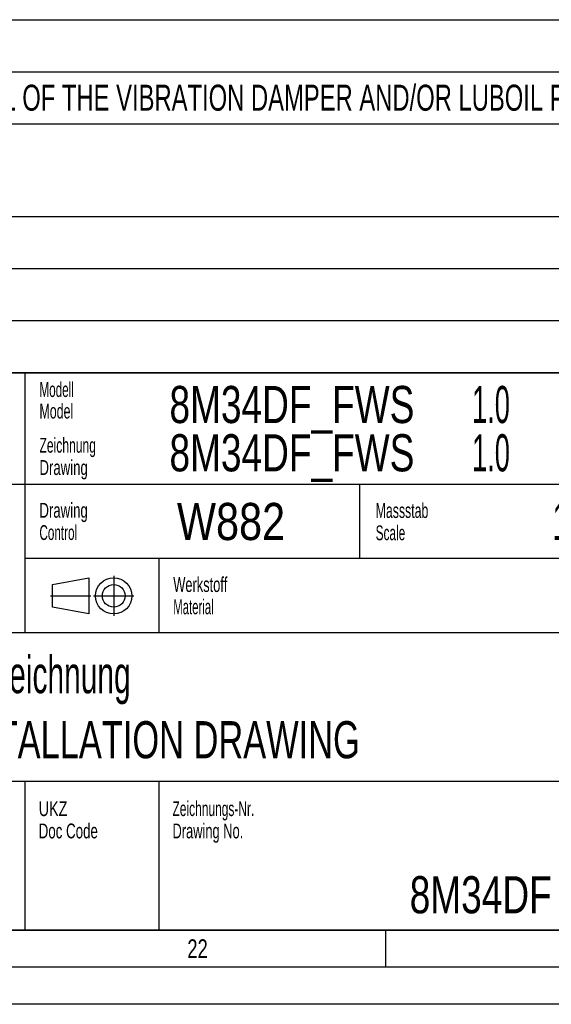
# Model space of a CAD drawing. Header units: millimetres. Extents: x 0 to 1189, y 0 to 841.
# Tile 46 of 85: x 1045 to 1117, y 0 to 133. Entities that reach past the tile are written whole.
import ezdxf
from ezdxf.enums import TextEntityAlignment as Align

# ---------------------------------------------------------------- set-up
doc = ezdxf.new("R2010")
doc.units = ezdxf.units.MM
doc.header["$LTSCALE"] = 65.395
doc.linetypes.add('CENTER', pattern=[0.6, 0.375, -0.075, 0.075, -0.075])
doc.layers.get('0').update_dxf_attribs({"linetype": 'CONTINUOUS'})
doc.styles.get("Standard").update_dxf_attribs({"font": 'txt', "width": 0.6})
doc.styles.add('TEXTSTYLE_2', font='txt')
doc.styles.add('TEXTSTYLE_3', font='txt', dxfattribs={"width": 0.8})

# ---------------------------------------------------------------- blocks, each defined once
blk = doc.blocks.new('*T746')
at = {"color": 2, "linetype": 'Continuous'}
for p, q in [((0, 0), (278, 0)), ((0, 0), (0, -47.5)), ((278, 0), (278, -47.5)), ((0, -7), (278, -7)), ((8, -7), (8, -47.5)), ((0, -14), (278, -14)), ((0, -26.5), (278, -26.5)), ((0, -33.5), (278, -33.5)), ((0, -40.5), (278, -40.5)), ((0, -47.5), (278, -47.5))]:
    blk.add_line(p, q, dxfattribs=at)
for s, width, p in [('Anmerkung / REMARKS', 0.674185, (1.05, -5.25)), ('SPACE REQUIRED FOR MEASURING TORSIONAL VIBRATIONS, AND/OR FOR REMOVAL OF THE VIBRATION DAMPER AND/OR LUBOIL PUMP', 0.683886, (9.05, -12.25)), ('SPACE REQUIRED FOR REMOVAL OF PISTON AND CYLINDER LINER', 0.681818, (9.05, -19.25)), ('REDUCED REMOVAL HEIGHT FOR CYLINDER LINER 2940mm', 0.684524, (9.05, -24.5)), ('SPACE REQUIRED FOR TERMINAL SET', 0.682028, (9.05, -31.75)), ('SPACE REQUIRED FOR TURBOCHARGER SHAFT', 0.692407, (9.05, -38.75)), ('SPACE TRQUIRED FOR CHARGE AIR COOLER REMOVING', 0.684656, (9.05, -45.75))]:
    blk.add_text(s, height=3.5, dxfattribs=dict(at, width=width)).set_placement(p)
at = {"color": 2, "linetype": 'Continuous', "width": 0.619048}
for s, p in [('b', (4, -12.25)), ('e', (4, -19.25)), ('k', (4, -31.75)), ('o', (4, -38.75)), ('p', (4, -45.75))]:
    blk.add_text(s, height=3.5, dxfattribs=at).set_placement(p, align=Align.CENTER)
blk = doc.blocks.new('*T748')
at = {"color": 5, "linetype": 'Continuous'}
for p, q in [((0, 0), (187, 0)), ((0, 0), (0, -75)), ((187, 0), (187, -75)), ((0, -75), (187, -75))]:
    blk.add_line(p, q, dxfattribs=at)
at = {"color": 2, "linetype": 'Continuous', "style": 'TEXTSTYLE_3'}
for s, width, p in [('8M34DF_FWS', 0.745238, (73.4, -6.75)), ('1.0', 0.547619, (114.11, -6.75)), ('8M34DF_FWS', 0.745238, (73.4, -13.25)), ('1.0', 0.547619, (114.11, -13.25))]:
    blk.add_text(s, height=5, dxfattribs=dict(at, width=width)).set_placement(p)
for s, width, p in [('W882', 0.833333, (81.68, -22.5)), ('1:20', 0.529762, (128.4, -22.5)), ('-', 0.619048, (11, -72.75))]:
    blk.add_text(s, height=5, dxfattribs=dict(at, width=width)).set_placement(p, align=Align.CENTER)
for s, width, p in [('~49000', 0.690476, (185.6, -22.5)), ('1', 0.47619, (185.6, -62.75)), ('1', 0.47619, (185.6, -73.25))]:
    blk.add_text(s, height=5, dxfattribs=dict(at, width=width)).set_placement(p, align=Align.RIGHT)
at = {"color": 5, "linetype": 'Continuous', "width": 0.761905}
blk.add_text('mK', height=2, dxfattribs=at).set_placement((45.07, -31), align=Align.CENTER)
at = {"color": 7, "linetype": 'Continuous', "style": 'TEXTSTYLE_3'}
for s, width, p in [('Motor - Einbauzeichnung', 0.602484, (23.4, -43.12)), ('ENGINE INSTALLATION DRAWING', 0.69224, (23.4, -51.88))]:
    blk.add_text(s, height=5, dxfattribs=dict(at, width=width)).set_placement(p)
at = {"color": 7, "linetype": 'Continuous', "style": 'TEXTSTYLE_3', "width": 0.745238}
blk.add_text('8M34DF FWS', height=5, dxfattribs=at).set_placement((121.5, -72.75), align=Align.CENTER)

msp = doc.modelspace()

# ---------------------------------------------------------------- linework, layer by layer
at = {"color": 6, "linetype": 'Continuous'}
for p, q in [((1179, 85), (992, 85)), ((1179, 70), (992, 70)), ((1184, 5), (5, 5))]:
    msp.add_line(p, q, dxfattribs=at)
at = {"color": 7, "linetype": 'Continuous'}
for p, q in [((1046, 50), (1046, 85)), ((1091, 60), (1091, 70)), ((1179, 60), (1046, 60)), ((1064, 50), (1064, 60)), ((1049.65902, 56.51096), (1054.53774, 57.42572)), ((1054.53774, 57.42572), (1054.53774, 52.547)), ((1049.65902, 53.46176), (1049.65902, 56.51096)), ((1054.53774, 52.547), (1049.65902, 53.46176)), ((1179, 50), (992, 50)), ((1179, 30), (992, 30)), ((1046, 10), (1046, 29.97776)), ((1064, 10), (1064, 29.97776))]:
    msp.add_line(p, q, dxfattribs=at)
at = {"color": 5, "linetype": 'CENTER'}
for p, q in [((1057.89186, 57.68614), (1057.89186, 52.28658)), ((1049.40637, 54.98636), (1054.80636, 54.98636)), ((1055.19209, 54.98636), (1060.59164, 54.98636))]:
    msp.add_line(p, q, dxfattribs=at)
at = {"color": 5, "linetype": 'Continuous'}
for p, q in [((1179, 10), (10, 10)), ((1094.5, 5), (1094.5, 10)), ((1189, 0), (0, 0))]:
    msp.add_line(p, q, dxfattribs=at)
at = {"color": 7, "linetype": 'Continuous'}
for radius in [2.43936, 1.5246]:
    msp.add_circle((1057.89186, 54.98636), radius, dxfattribs=at)

# ---------------------------------------------------------------- block references
for name, p in [('*T746', (901.02737, 132.55734)), ('*T748', (992, 85))]:
    msp.add_blockref(name, p)

# ---------------------------------------------------------------- texts
at = {"color": 5, "linetype": 'Continuous'}
for s, height, style, width, p in [('Modell', 2, 'TEXTSTYLE_3', 0.587302, (1047.90891, 81.76214)), ('Model', 2, 'TEXTSTYLE_3', 0.62381, (1047.90891, 78.86214)), ('Zeichnung', 2, 'TEXTSTYLE_3', 0.608466, (1047.90891, 74.26214)), ('Drawing', 2, 'TEXTSTYLE_3', 0.663265, (1047.90891, 71.26214)), ('Drawing', 2, 'TEXTSTYLE_3', 0.663265, (1047.90186, 65.5095)), ('Massstab', 2, 'TEXTSTYLE_3', 0.619048, (1093.1414, 65.47636)), ('Control', 2, 'TEXTSTYLE_3', 0.588435, (1047.90186, 62.5095)), ('Scale', 2, 'TEXTSTYLE_3', 0.595238, (1093.1414, 62.47636)), ('Werkstoff', 2, 'TEXTSTYLE_3', 0.645503, (1065.90891, 55.51214)), ('Material', 2, 'TEXTSTYLE_3', 0.571429, (1065.90891, 52.51214)), ('UKZ', 2, 'TEXTSTYLE_3', 0.722222, (1047.80501, 25.34131)), ('Zeichnungs-Nr.', 2, 'TEXTSTYLE_3', 0.602041, (1065.80501, 25.34131)), ('Doc Code', 2, 'TEXTSTYLE_3', 0.669643, (1047.80501, 22.34131)), ('Drawing No.', 2, 'TEXTSTYLE_3', 0.647186, (1065.80501, 22.34131)), ('22', 2.50001, 'TEXTSTYLE_2', 0.738095, (1067.806, 6.248))]:
    msp.add_text(s, height=height, dxfattribs=dict(at, style=style, width=width)).set_placement(p)

doc.saveas('drawing.dxf')
